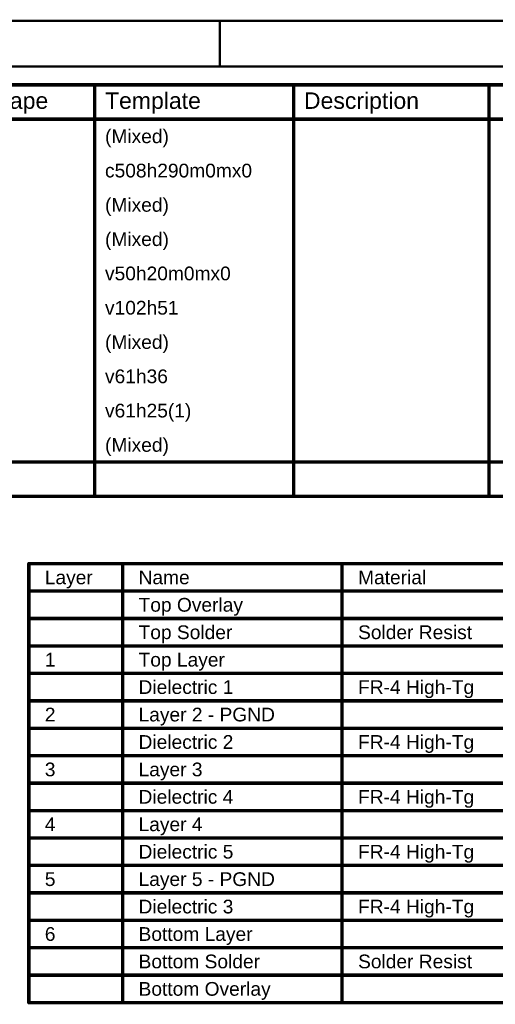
# Model space of a CAD drawing. Header units: inches. Extents: x -0.5 to 15.2, y -1.3 to 8.2.
# Tile 250 of 256: x 6.1 to 8.2, y 3.9 to 8.2. Entities that reach past the tile are written whole.
import ezdxf

# ---------------------------------------------------------------- set-up
doc = ezdxf.new("R2010")
doc.units = ezdxf.units.IN
doc.header["$MEASUREMENT"] = 0
for name, color, linetype in [('Drill Drawing', 1, 'Continuous'), ('M12 Stackup', 56, 'Continuous'), ('M9 Title Sheet', 56, 'Continuous')]:
    doc.layers.add(name, color=color, linetype=linetype)
doc.styles.add('Arial', font='txt', dxfattribs={"height": 0.2})

msp = doc.modelspace()

# ---------------------------------------------------------------- linework, layer by layer
at = {"layer": 'Drill Drawing'}
for points in [[(0.0565, 7.8865, 0.015, 0.015, 0), (10.8975, 7.8865, 0.015, 0.015, 0)], [(6.4617, 6.0865, 0.015, 0.015, 0), (6.4617, 7.8865, 0.015, 0.015, 0)], [(7.3315, 6.0865, 0.015, 0.015, 0), (7.3315, 7.8865, 0.015, 0.015, 0)], [(8.1853, 6.0865, 0.015, 0.015, 0), (8.1853, 7.8865, 0.015, 0.015, 0)], [(0.0565, 7.7365, 0.015, 0.015, 0), (10.8975, 7.7365, 0.015, 0.015, 0)], [(0.0565, 6.2365, 0.015, 0.015, 0), (10.8975, 6.2365, 0.015, 0.015, 0)], [(0.0565, 6.0865, 0.015, 0.015, 0), (10.8975, 6.0865, 0.015, 0.015, 0)]]:
    msp.add_lwpolyline(points, format="xyseb", dxfattribs=at)
for points in [[(6.458, 7.8865, 0.0075, 0.0075, 1), (6.4655, 7.8865, 0.0075, 0.0075, 1)], [(7.3278, 7.8865, 0.0075, 0.0075, 1), (7.3353, 7.8865, 0.0075, 0.0075, 1)], [(8.1815, 7.8865, 0.0075, 0.0075, 1), (8.189, 7.8865, 0.0075, 0.0075, 1)], [(6.458, 6.0865, 0.0075, 0.0075, 1), (6.4655, 6.0865, 0.0075, 0.0075, 1)], [(7.3278, 6.0865, 0.0075, 0.0075, 1), (7.3353, 6.0865, 0.0075, 0.0075, 1)], [(8.1815, 6.0865, 0.0075, 0.0075, 1), (8.189, 6.0865, 0.0075, 0.0075, 1)]]:
    msp.add_lwpolyline(points, format="xyseb", close=True, dxfattribs=at)
at = {"layer": 'M12 Stackup'}
for points in [[(6.1735, 5.792, 0.015, 0.015, 0), (10.7423, 5.792, 0.015, 0.015, 0)], [(6.1735, 3.872, 0.015, 0.015, 0), (6.1735, 5.792, 0.015, 0.015, 0)], [(6.5834, 3.872, 0.015, 0.015, 0), (6.5834, 5.792, 0.015, 0.015, 0)], [(7.5431, 3.872, 0.015, 0.015, 0), (7.5431, 5.792, 0.015, 0.015, 0)], [(6.1735, 5.672, 0.015, 0.015, 0), (10.7423, 5.672, 0.015, 0.015, 0)], [(6.1735, 5.552, 0.015, 0.015, 0), (6.5834, 5.552, 0.015, 0.015, 0)], [(6.5834, 5.552, 0.015, 0.015, 0), (7.5431, 5.552, 0.015, 0.015, 0)], [(7.5431, 5.552, 0.015, 0.015, 0), (8.4029, 5.552, 0.015, 0.015, 0)], [(6.1735, 5.432, 0.015, 0.015, 0), (6.5834, 5.432, 0.015, 0.015, 0)], [(6.5834, 5.432, 0.015, 0.015, 0), (7.5431, 5.432, 0.015, 0.015, 0)], [(7.5431, 5.432, 0.015, 0.015, 0), (8.4029, 5.432, 0.015, 0.015, 0)], [(6.1735, 5.312, 0.015, 0.015, 0), (6.5834, 5.312, 0.015, 0.015, 0)], [(6.5834, 5.312, 0.015, 0.015, 0), (7.5431, 5.312, 0.015, 0.015, 0)], [(7.5431, 5.312, 0.015, 0.015, 0), (8.4029, 5.312, 0.015, 0.015, 0)], [(6.1735, 5.192, 0.015, 0.015, 0), (6.5834, 5.192, 0.015, 0.015, 0)], [(6.5834, 5.192, 0.015, 0.015, 0), (7.5431, 5.192, 0.015, 0.015, 0)], [(7.5431, 5.192, 0.015, 0.015, 0), (8.4029, 5.192, 0.015, 0.015, 0)], [(6.1735, 5.072, 0.015, 0.015, 0), (6.5834, 5.072, 0.015, 0.015, 0)], [(6.5834, 5.072, 0.015, 0.015, 0), (7.5431, 5.072, 0.015, 0.015, 0)], [(7.5431, 5.072, 0.015, 0.015, 0), (8.4029, 5.072, 0.015, 0.015, 0)], [(6.1735, 4.952, 0.015, 0.015, 0), (6.5834, 4.952, 0.015, 0.015, 0)], [(6.5834, 4.952, 0.015, 0.015, 0), (7.5431, 4.952, 0.015, 0.015, 0)], [(7.5431, 4.952, 0.015, 0.015, 0), (8.4029, 4.952, 0.015, 0.015, 0)], [(6.1735, 4.832, 0.015, 0.015, 0), (6.5834, 4.832, 0.015, 0.015, 0)], [(6.5834, 4.832, 0.015, 0.015, 0), (7.5431, 4.832, 0.015, 0.015, 0)], [(7.5431, 4.832, 0.015, 0.015, 0), (8.4029, 4.832, 0.015, 0.015, 0)], [(6.1735, 4.712, 0.015, 0.015, 0), (6.5834, 4.712, 0.015, 0.015, 0)], [(6.5834, 4.712, 0.015, 0.015, 0), (7.5431, 4.712, 0.015, 0.015, 0)], [(7.5431, 4.712, 0.015, 0.015, 0), (8.4029, 4.712, 0.015, 0.015, 0)], [(6.1735, 4.592, 0.015, 0.015, 0), (6.5834, 4.592, 0.015, 0.015, 0)], [(6.5834, 4.592, 0.015, 0.015, 0), (7.5431, 4.592, 0.015, 0.015, 0)], [(7.5431, 4.592, 0.015, 0.015, 0), (8.4029, 4.592, 0.015, 0.015, 0)], [(6.1735, 4.472, 0.015, 0.015, 0), (6.5834, 4.472, 0.015, 0.015, 0)], [(6.5834, 4.472, 0.015, 0.015, 0), (7.5431, 4.472, 0.015, 0.015, 0)], [(7.5431, 4.472, 0.015, 0.015, 0), (8.4029, 4.472, 0.015, 0.015, 0)], [(6.1735, 4.352, 0.015, 0.015, 0), (6.5834, 4.352, 0.015, 0.015, 0)], [(6.5834, 4.352, 0.015, 0.015, 0), (7.5431, 4.352, 0.015, 0.015, 0)], [(7.5431, 4.352, 0.015, 0.015, 0), (8.4029, 4.352, 0.015, 0.015, 0)], [(6.1735, 4.232, 0.015, 0.015, 0), (6.5834, 4.232, 0.015, 0.015, 0)], [(6.5834, 4.232, 0.015, 0.015, 0), (7.5431, 4.232, 0.015, 0.015, 0)], [(7.5431, 4.232, 0.015, 0.015, 0), (8.4029, 4.232, 0.015, 0.015, 0)], [(6.1735, 4.112, 0.015, 0.015, 0), (6.5834, 4.112, 0.015, 0.015, 0)], [(6.5834, 4.112, 0.015, 0.015, 0), (7.5431, 4.112, 0.015, 0.015, 0)], [(7.5431, 4.112, 0.015, 0.015, 0), (8.4029, 4.112, 0.015, 0.015, 0)], [(6.1735, 3.992, 0.015, 0.015, 0), (6.5834, 3.992, 0.015, 0.015, 0)], [(6.5834, 3.992, 0.015, 0.015, 0), (7.5431, 3.992, 0.015, 0.015, 0)], [(7.5431, 3.992, 0.015, 0.015, 0), (8.4029, 3.992, 0.015, 0.015, 0)], [(6.1735, 3.872, 0.015, 0.015, 0), (6.5834, 3.872, 0.015, 0.015, 0)], [(6.5834, 3.872, 0.015, 0.015, 0), (7.5431, 3.872, 0.015, 0.015, 0)], [(7.5431, 3.872, 0.015, 0.015, 0), (8.4029, 3.872, 0.015, 0.015, 0)]]:
    msp.add_lwpolyline(points, format="xyseb", dxfattribs=at)
for points in [[(6.1698, 5.792, 0.0075, 0.0075, 1), (6.1773, 5.792, 0.0075, 0.0075, 1)], [(6.1698, 5.792, 0.0075, 0.0075, 1), (6.1773, 5.792, 0.0075, 0.0075, 1)], [(6.5797, 5.792, 0.0075, 0.0075, 1), (6.5872, 5.792, 0.0075, 0.0075, 1)], [(7.5394, 5.792, 0.0075, 0.0075, 1), (7.5469, 5.792, 0.0075, 0.0075, 1)], [(6.1698, 5.672, 0.0075, 0.0075, 1), (6.1773, 5.672, 0.0075, 0.0075, 1)], [(6.1698, 5.552, 0.0075, 0.0075, 1), (6.1773, 5.552, 0.0075, 0.0075, 1)], [(6.5797, 5.552, 0.0075, 0.0075, 1), (6.5872, 5.552, 0.0075, 0.0075, 1)], [(6.5797, 5.552, 0.0075, 0.0075, 1), (6.5872, 5.552, 0.0075, 0.0075, 1)], [(7.5394, 5.552, 0.0075, 0.0075, 1), (7.5469, 5.552, 0.0075, 0.0075, 1)], [(7.5394, 5.552, 0.0075, 0.0075, 1), (7.5469, 5.552, 0.0075, 0.0075, 1)], [(6.1698, 5.432, 0.0075, 0.0075, 1), (6.1773, 5.432, 0.0075, 0.0075, 1)], [(6.5797, 5.432, 0.0075, 0.0075, 1), (6.5872, 5.432, 0.0075, 0.0075, 1)], [(6.5797, 5.432, 0.0075, 0.0075, 1), (6.5872, 5.432, 0.0075, 0.0075, 1)], [(7.5394, 5.432, 0.0075, 0.0075, 1), (7.5469, 5.432, 0.0075, 0.0075, 1)], [(7.5394, 5.432, 0.0075, 0.0075, 1), (7.5469, 5.432, 0.0075, 0.0075, 1)], [(6.1698, 5.312, 0.0075, 0.0075, 1), (6.1773, 5.312, 0.0075, 0.0075, 1)], [(6.5797, 5.312, 0.0075, 0.0075, 1), (6.5872, 5.312, 0.0075, 0.0075, 1)], [(6.5797, 5.312, 0.0075, 0.0075, 1), (6.5872, 5.312, 0.0075, 0.0075, 1)], [(7.5394, 5.312, 0.0075, 0.0075, 1), (7.5469, 5.312, 0.0075, 0.0075, 1)], [(7.5394, 5.312, 0.0075, 0.0075, 1), (7.5469, 5.312, 0.0075, 0.0075, 1)], [(6.1698, 5.192, 0.0075, 0.0075, 1), (6.1773, 5.192, 0.0075, 0.0075, 1)], [(6.5797, 5.192, 0.0075, 0.0075, 1), (6.5872, 5.192, 0.0075, 0.0075, 1)], [(6.5797, 5.192, 0.0075, 0.0075, 1), (6.5872, 5.192, 0.0075, 0.0075, 1)], [(7.5394, 5.192, 0.0075, 0.0075, 1), (7.5469, 5.192, 0.0075, 0.0075, 1)], [(7.5394, 5.192, 0.0075, 0.0075, 1), (7.5469, 5.192, 0.0075, 0.0075, 1)], [(6.1698, 5.072, 0.0075, 0.0075, 1), (6.1773, 5.072, 0.0075, 0.0075, 1)], [(6.5797, 5.072, 0.0075, 0.0075, 1), (6.5872, 5.072, 0.0075, 0.0075, 1)], [(6.5797, 5.072, 0.0075, 0.0075, 1), (6.5872, 5.072, 0.0075, 0.0075, 1)], [(7.5394, 5.072, 0.0075, 0.0075, 1), (7.5469, 5.072, 0.0075, 0.0075, 1)], [(7.5394, 5.072, 0.0075, 0.0075, 1), (7.5469, 5.072, 0.0075, 0.0075, 1)], [(6.1698, 4.952, 0.0075, 0.0075, 1), (6.1773, 4.952, 0.0075, 0.0075, 1)], [(6.5797, 4.952, 0.0075, 0.0075, 1), (6.5872, 4.952, 0.0075, 0.0075, 1)], [(6.5797, 4.952, 0.0075, 0.0075, 1), (6.5872, 4.952, 0.0075, 0.0075, 1)], [(7.5394, 4.952, 0.0075, 0.0075, 1), (7.5469, 4.952, 0.0075, 0.0075, 1)], [(7.5394, 4.952, 0.0075, 0.0075, 1), (7.5469, 4.952, 0.0075, 0.0075, 1)], [(6.1698, 4.832, 0.0075, 0.0075, 1), (6.1773, 4.832, 0.0075, 0.0075, 1)], [(6.5797, 4.832, 0.0075, 0.0075, 1), (6.5872, 4.832, 0.0075, 0.0075, 1)], [(6.5797, 4.832, 0.0075, 0.0075, 1), (6.5872, 4.832, 0.0075, 0.0075, 1)], [(7.5394, 4.832, 0.0075, 0.0075, 1), (7.5469, 4.832, 0.0075, 0.0075, 1)], [(7.5394, 4.832, 0.0075, 0.0075, 1), (7.5469, 4.832, 0.0075, 0.0075, 1)], [(6.1698, 4.712, 0.0075, 0.0075, 1), (6.1773, 4.712, 0.0075, 0.0075, 1)], [(6.5797, 4.712, 0.0075, 0.0075, 1), (6.5872, 4.712, 0.0075, 0.0075, 1)], [(6.5797, 4.712, 0.0075, 0.0075, 1), (6.5872, 4.712, 0.0075, 0.0075, 1)], [(7.5394, 4.712, 0.0075, 0.0075, 1), (7.5469, 4.712, 0.0075, 0.0075, 1)], [(7.5394, 4.712, 0.0075, 0.0075, 1), (7.5469, 4.712, 0.0075, 0.0075, 1)], [(6.1698, 4.592, 0.0075, 0.0075, 1), (6.1773, 4.592, 0.0075, 0.0075, 1)], [(6.5797, 4.592, 0.0075, 0.0075, 1), (6.5872, 4.592, 0.0075, 0.0075, 1)], [(6.5797, 4.592, 0.0075, 0.0075, 1), (6.5872, 4.592, 0.0075, 0.0075, 1)], [(7.5394, 4.592, 0.0075, 0.0075, 1), (7.5469, 4.592, 0.0075, 0.0075, 1)], [(7.5394, 4.592, 0.0075, 0.0075, 1), (7.5469, 4.592, 0.0075, 0.0075, 1)], [(6.1698, 4.472, 0.0075, 0.0075, 1), (6.1773, 4.472, 0.0075, 0.0075, 1)], [(6.5797, 4.472, 0.0075, 0.0075, 1), (6.5872, 4.472, 0.0075, 0.0075, 1)], [(6.5797, 4.472, 0.0075, 0.0075, 1), (6.5872, 4.472, 0.0075, 0.0075, 1)], [(7.5394, 4.472, 0.0075, 0.0075, 1), (7.5469, 4.472, 0.0075, 0.0075, 1)], [(7.5394, 4.472, 0.0075, 0.0075, 1), (7.5469, 4.472, 0.0075, 0.0075, 1)], [(6.1698, 4.352, 0.0075, 0.0075, 1), (6.1773, 4.352, 0.0075, 0.0075, 1)], [(6.5797, 4.352, 0.0075, 0.0075, 1), (6.5872, 4.352, 0.0075, 0.0075, 1)], [(6.5797, 4.352, 0.0075, 0.0075, 1), (6.5872, 4.352, 0.0075, 0.0075, 1)], [(7.5394, 4.352, 0.0075, 0.0075, 1), (7.5469, 4.352, 0.0075, 0.0075, 1)], [(7.5394, 4.352, 0.0075, 0.0075, 1), (7.5469, 4.352, 0.0075, 0.0075, 1)], [(6.1698, 4.232, 0.0075, 0.0075, 1), (6.1773, 4.232, 0.0075, 0.0075, 1)], [(6.5797, 4.232, 0.0075, 0.0075, 1), (6.5872, 4.232, 0.0075, 0.0075, 1)], [(6.5797, 4.232, 0.0075, 0.0075, 1), (6.5872, 4.232, 0.0075, 0.0075, 1)], [(7.5394, 4.232, 0.0075, 0.0075, 1), (7.5469, 4.232, 0.0075, 0.0075, 1)], [(7.5394, 4.232, 0.0075, 0.0075, 1), (7.5469, 4.232, 0.0075, 0.0075, 1)], [(6.1698, 4.112, 0.0075, 0.0075, 1), (6.1773, 4.112, 0.0075, 0.0075, 1)], [(6.5797, 4.112, 0.0075, 0.0075, 1), (6.5872, 4.112, 0.0075, 0.0075, 1)], [(6.5797, 4.112, 0.0075, 0.0075, 1), (6.5872, 4.112, 0.0075, 0.0075, 1)], [(7.5394, 4.112, 0.0075, 0.0075, 1), (7.5469, 4.112, 0.0075, 0.0075, 1)], [(7.5394, 4.112, 0.0075, 0.0075, 1), (7.5469, 4.112, 0.0075, 0.0075, 1)], [(6.1698, 3.992, 0.0075, 0.0075, 1), (6.1773, 3.992, 0.0075, 0.0075, 1)], [(6.5797, 3.992, 0.0075, 0.0075, 1), (6.5872, 3.992, 0.0075, 0.0075, 1)], [(6.5797, 3.992, 0.0075, 0.0075, 1), (6.5872, 3.992, 0.0075, 0.0075, 1)], [(7.5394, 3.992, 0.0075, 0.0075, 1), (7.5469, 3.992, 0.0075, 0.0075, 1)], [(7.5394, 3.992, 0.0075, 0.0075, 1), (7.5469, 3.992, 0.0075, 0.0075, 1)], [(6.1698, 3.872, 0.0075, 0.0075, 1), (6.1773, 3.872, 0.0075, 0.0075, 1)], [(6.1698, 3.872, 0.0075, 0.0075, 1), (6.1773, 3.872, 0.0075, 0.0075, 1)], [(6.5797, 3.872, 0.0075, 0.0075, 1), (6.5872, 3.872, 0.0075, 0.0075, 1)], [(6.5797, 3.872, 0.0075, 0.0075, 1), (6.5872, 3.872, 0.0075, 0.0075, 1)], [(6.5797, 3.872, 0.0075, 0.0075, 1), (6.5872, 3.872, 0.0075, 0.0075, 1)], [(7.5394, 3.872, 0.0075, 0.0075, 1), (7.5469, 3.872, 0.0075, 0.0075, 1)], [(7.5394, 3.872, 0.0075, 0.0075, 1), (7.5469, 3.872, 0.0075, 0.0075, 1)], [(7.5394, 3.872, 0.0075, 0.0075, 1), (7.5469, 3.872, 0.0075, 0.0075, 1)]]:
    msp.add_lwpolyline(points, format="xyseb", close=True, dxfattribs=at)
at = {"layer": 'M9 Title Sheet'}
for points in [[(-0.4915, 8.1665, 0.01, 0.01, 0), (14.5085, 8.1665, 0.01, 0.01, 0)], [(7.0085, 7.9665, 0.01, 0.01, 0), (7.0085, 8.1665, 0.01, 0.01, 0)], [(-0.2915, 7.9665, 0.01, 0.01, 0), (14.3085, 7.9665, 0.01, 0.01, 0)]]:
    msp.add_lwpolyline(points, format="xyseb", dxfattribs=at)
for points in [[(7.006, 8.1665, 0.005, 0.005, 1), (7.011, 8.1665, 0.005, 0.005, 1)], [(7.006, 7.9665, 0.005, 0.005, 1), (7.011, 7.9665, 0.005, 0.005, 1)]]:
    msp.add_lwpolyline(points, format="xyseb", close=True, dxfattribs=at)

# ---------------------------------------------------------------- texts
at = {"layer": 'Drill Drawing', "style": 'Arial'}
for s, height, p in [('Pad Shape', 0.072, (5.7609, 7.7815)), ('Template', 0.072, (6.5067, 7.7815)), ('Description', 0.072, (7.3765, 7.7815)), ('(Mixed)', 0.06, (6.5067, 7.6315)), ('c508h290m0mx0', 0.06, (6.5067, 7.4815)), ('(Mixed)', 0.06, (6.5067, 7.3315)), ('(Mixed)', 0.06, (6.5067, 7.1815)), ('v50h20m0mx0', 0.06, (6.5067, 7.0315)), ('v102h51', 0.06, (6.5067, 6.8815)), ('(Mixed)', 0.06, (6.5067, 6.7315)), ('v61h36', 0.06, (6.5067, 6.5815)), ('v61h25(1)', 0.06, (6.5067, 6.4315)), ('(Mixed)', 0.06, (6.5067, 6.2815))]:
    msp.add_text(s, height=height, dxfattribs=at).set_placement(p)
at = {"layer": 'M12 Stackup', "style": 'Arial'}
for s, p in [('Layer', (6.2435, 5.702)), ('Name', (6.6534, 5.702)), ('Material', (7.6131, 5.702)), ('Top Overlay', (6.6534, 5.582)), ('Top Solder', (6.6534, 5.462)), ('Solder Resist', (7.6131, 5.462)), ('1', (6.2435, 5.342)), ('Top Layer', (6.6534, 5.342)), ('Dielectric 1', (6.6534, 5.222)), ('FR-4 High-Tg', (7.6131, 5.222)), ('2', (6.2435, 5.102)), ('Layer 2 - PGND', (6.6534, 5.102)), ('Dielectric 2', (6.6534, 4.982)), ('FR-4 High-Tg', (7.6131, 4.982)), ('3', (6.2435, 4.862)), ('Layer 3', (6.6534, 4.862)), ('Dielectric 4', (6.6534, 4.742)), ('FR-4 High-Tg', (7.6131, 4.742)), ('4', (6.2435, 4.622)), ('Layer 4', (6.6534, 4.622)), ('Dielectric 5', (6.6534, 4.502)), ('FR-4 High-Tg', (7.6131, 4.502)), ('5', (6.2435, 4.382)), ('Layer 5 - PGND', (6.6534, 4.382)), ('Dielectric 3', (6.6534, 4.262)), ('FR-4 High-Tg', (7.6131, 4.262)), ('6', (6.2435, 4.142)), ('Bottom Layer', (6.6534, 4.142)), ('Bottom Solder', (6.6534, 4.022)), ('Solder Resist', (7.6131, 4.022)), ('Bottom Overlay', (6.6534, 3.902))]:
    msp.add_text(s, height=0.06, dxfattribs=at).set_placement(p)

doc.saveas('drawing.dxf')
